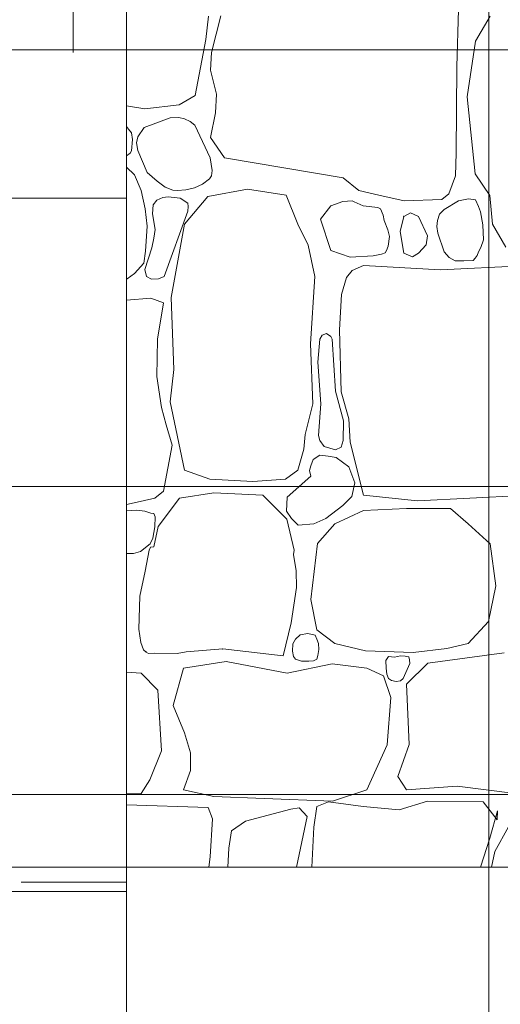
# Model space of a CAD drawing. Header units: millimetres. Extents: x -573548 to 674770, y -210017 to -47794.
# Tile 76 of 234: x 94111 to 94814, y -105779 to -104339. Entities that reach past the tile are written whole.
import ezdxf
from ezdxf.enums import TextEntityAlignment as Align
from ezdxf.lldxf.tags import DXFTag

# ---------------------------------------------------------------- set-up
doc = ezdxf.new("R2010")
doc.units = ezdxf.units.MM
for name, color, linetype, lineweight in [('A.02 RZUT PIWNICY_is$0$_HATCH_Nr_pióra__18', 8, 'Continuous', 9), ('A.02 RZUT PIWNICY_is$0$OBRYS PARTERU#1_Nr_pióra__1', 8, 'Continuous', 9), ('A.02 RZUT PIWNICY_is$0$opisy inne_Nr_pióra__1', 8, 'Continuous', 9), ('A.02 RZUT PIWNICY_is$0$opisy inne_Nr_pióra__10', 8, 'Continuous', 9), ('A.02 RZUT PIWNICY_is$0$opisy inne_Nr_pióra__250', 8, 'Continuous', 9), ('A.02 RZUT PIWNICY_is$0$Structural - Bearing_Nr_pióra__21', 8, 'Continuous', 9), ('A.02 RZUT PIWNICY_is$0$Structural - Grid', 8, 'Continuous', 9), ('A.02 RZUT PIWNICY_is$0$Structural - Grid_Nr_pióra__17', 8, 'Continuous', 9), ('IS_Przyłącza_o.p._Powrót', 142, 'DASH', 18)]:
    doc.layers.add(name, color=color, linetype=linetype, lineweight=lineweight)
doc.styles.add('A.02 RZUT PIWNICY_is$0$STYL_AUTOMATYCZNY_1', font='arial.ttf')
tags = doc.linetypes.add('DASH', pattern=[15, 10, -5]).pattern_tags.tags
tags[6:7] = [DXFTag(74, 4), DXFTag(75, 0), DXFTag(340, '0'), DXFTag(46, 0.0), DXFTag(50, 0.0), DXFTag(44, 0.0), DXFTag(45, 0.0)]
tags[4:5] = [DXFTag(74, 4), DXFTag(75, 0), DXFTag(340, '0'), DXFTag(46, 0.0), DXFTag(50, 0.0), DXFTag(44, 0.0), DXFTag(45, 0.0)]

# ---------------------------------------------------------------- blocks, each defined once
blk = doc.blocks.new('*X48620')
at = {"layer": 'A.02 RZUT PIWNICY_is$0$_HATCH_Nr_pióra__18'}
for p, q in [((94953.4, -104368.4), (94957.4, -104334.1)), ((94975.6, -104333.6), (94961.9, -104387.1)), ((95320.9, -104408.3), (95323.1, -104324.2)), ((95369.3, -104334.3), (95347.8, -104370.6)), ((94937.7, -104450), (94953.4, -104368.4)), ((95347.8, -104370.6), (95335.8, -104452)), ((94961.9, -104387.1), (94960.2, -104413.2)), ((94960.2, -104413.2), (94969.3, -104448.2)), ((95319.6, -104533.9), (95320.9, -104408.3)), ((94914.3, -104463.8), (94937.7, -104450)), ((94969.3, -104448.2), (94967.9, -104475.5)), ((94864.1, -104469.7), (94914.3, -104463.8)), ((95335.8, -104452), (95347.4, -104564.7)), ((94837.3, -104465.4), (94864.1, -104469.7)), ((94967.9, -104475.5), (94960.6, -104511.4)), ((94901.6, -104482.9), (94863.2, -104497)), ((94914.2, -104482.4), (94901.6, -104482.9)), ((94922.2, -104484.3), (94914.2, -104482.4)), ((94930.6, -104488), (94922.2, -104484.3)), ((94937.5, -104493.6), (94930.6, -104488)), ((94960, -104541.3), (94937.5, -104493.6)), ((94840.2, -104499.4), (94837.3, -104495.2)), ((94844.8, -104504.6), (94840.2, -104499.4)), ((94846.3, -104514.6), (94844.8, -104504.6)), ((94863.2, -104497), (94854.3, -104510.4)), ((94845, -104531), (94846.3, -104514.6)), ((94854.3, -104510.4), (94852.3, -104519.5)), ((94852.3, -104519.5), (94853.9, -104530.6)), ((94960.6, -104511.4), (94980.8, -104541.1)), ((94837.6, -104538.2), (94843, -104534.3)), ((94843, -104534.3), (94845, -104531)), ((94853.9, -104530.6), (94867.7, -104562.6)), ((95318.8, -104567.5), (95319.6, -104533.9)), ((94837.3, -104538.3), (94837.6, -104538.2)), ((94962.9, -104559.5), (94960, -104541.3)), ((94980.8, -104541.1), (95154.2, -104570.6)), ((94837.4, -104554.8), (94837.3, -104554.8)), ((94849.3, -104566.1), (94837.4, -104554.8)), ((94867.7, -104562.6), (94882.4, -104575.3)), ((94961.8, -104567.3), (94962.9, -104559.5)), ((95347.4, -104564.7), (95368.9, -104596.4)), ((94859.1, -104588.9), (94849.3, -104566.1)), ((94882.4, -104575.3), (94894, -104584.3)), ((94937, -104585.1), (94948.9, -104579.9)), ((94948.9, -104579.9), (94959, -104571.7)), ((94959, -104571.7), (94961.8, -104567.3)), ((95154.2, -104570.6), (95177.1, -104588.8)), ((95308.8, -104593.7), (95318.8, -104567.5)), ((94864.7, -104615.6), (94859.1, -104588.9)), ((94894, -104584.3), (94905.3, -104588.5)), ((94905.3, -104588.5), (94912.3, -104589)), ((94912.3, -104589), (94924.4, -104588.1)), ((94924.4, -104588.1), (94937, -104585.1)), ((95014.3, -104586.9), (94956.5, -104597.7)), ((95071.2, -104596), (95014.3, -104586.9)), ((95177.1, -104588.8), (95206.8, -104595.7)), ((95298.7, -104602.2), (95308.8, -104593.7)), ((94881.7, -104602.9), (94876.5, -104610.1)), ((94890.5, -104599.3), (94881.7, -104602.9)), ((94898.4, -104598.3), (94890.5, -104599.3)), ((94916, -104600.2), (94898.4, -104598.3)), ((94927.3, -104607.7), (94916, -104600.2)), ((94956.5, -104597.7), (94922.2, -104638.1)), ((94927.8, -104612.3), (94927.3, -104607.7)), ((95088.2, -104638.1), (95071.2, -104596)), ((95154.1, -104605.3), (95136.5, -104611.3)), ((95167.4, -104604.3), (95154.1, -104605.3)), ((95170.3, -104605.6), (95167.4, -104604.3)), ((95183.5, -104611.3), (95170.3, -104605.6)), ((95206.8, -104595.7), (95243.5, -104604.1)), ((95243.5, -104604.1), (95298.7, -104602.2)), ((95323.2, -104604.2), (95302, -104616.7)), ((95337.8, -104601), (95323.2, -104604.2)), ((95348.1, -104602.4), (95337.8, -104601)), ((95352.3, -104612.5), (95348.1, -104602.4)), ((95368.9, -104596.4), (95373, -104638.1)), ((94867.8, -104640.9), (94864.7, -104615.6)), ((94876.5, -104610.1), (94875.4, -104622.9)), ((94875.4, -104622.9), (94879.2, -104646.2)), ((94892.5, -104714.5), (94927.1, -104619.4)), ((94927.1, -104619.4), (94927.8, -104612.3)), ((95136.5, -104611.3), (95121.2, -104630.7)), ((95205.1, -104613.8), (95183.5, -104611.3)), ((95209.1, -104615.8), (95205.1, -104613.8)), ((95213, -104625), (95209.1, -104615.8)), ((95253.1, -104621.6), (95243, -104627)), ((95264.8, -104627), (95253.1, -104621.6)), ((95302, -104616.7), (95295.2, -104623.8)), ((95355.3, -104620.3), (95352.3, -104612.5)), ((95358.8, -104639.1), (95355.3, -104620.3)), ((95121.2, -104630.7), (95136.5, -104676.9)), ((95214.5, -104632.8), (95213, -104625)), ((95219.7, -104646.3), (95214.5, -104632.8)), ((95243, -104627), (95237.6, -104648.9)), ((95278, -104655.1), (95264.8, -104627)), ((95292.6, -104632.7), (95291.3, -104641.5)), ((95295.2, -104623.8), (95292.6, -104632.7)), ((94865.2, -104677.8), (94867.8, -104640.9)), ((94879.2, -104646.2), (94877.3, -104658.6)), ((94922.2, -104638.1), (94902.8, -104745.5)), ((95103.4, -104669.1), (95088.2, -104638.1)), ((95222.3, -104656.3), (95219.7, -104646.3)), ((95237.6, -104648.9), (95243, -104680.6)), ((95291.3, -104641.5), (95292.9, -104651.3)), ((95292.9, -104651.3), (95302, -104678.6)), ((95359.8, -104661.3), (95358.8, -104639.1)), ((95373, -104638.1), (95392.4, -104672)), ((94877.3, -104658.6), (94874.7, -104672.9)), ((95220.1, -104670.3), (95222.3, -104656.3)), ((95276, -104668.3), (95278, -104655.1)), ((95356, -104672.2), (95359.8, -104661.3)), ((94862.6, -104695.3), (94865.2, -104677.8)), ((94874.7, -104672.9), (94864.5, -104704.3)), ((95112.9, -104714.5), (95103.4, -104669.1)), ((95136.5, -104676.9), (95164.5, -104686.4)), ((95210.3, -104682.3), (95216.1, -104680)), ((95216.1, -104680), (95217.8, -104676.9)), ((95217.8, -104676.9), (95220.1, -104670.3)), ((95243, -104680.6), (95256, -104686.1)), ((95256, -104686.1), (95264.8, -104680.6)), ((95264.8, -104680.6), (95276, -104668.3)), ((95302, -104678.6), (95309.7, -104686.9)), ((95350.3, -104684.1), (95352.3, -104678.6)), ((95352.3, -104678.6), (95356, -104672.2)), ((94849.3, -104710.3), (94862.6, -104695.3)), ((95164.5, -104686.4), (95198.4, -104684.4)), ((95198.4, -104684.4), (95210.3, -104682.3)), ((95309.7, -104686.9), (95318.4, -104691.6)), ((95318.4, -104691.6), (95330.8, -104691.7)), ((95330.8, -104691.7), (95344.5, -104691.4)), ((95344.5, -104691.4), (95347.3, -104688.1)), ((95347.3, -104688.1), (95350.3, -104684.1)), ((94864.5, -104704.3), (94866.8, -104714.9)), ((95167.8, -104706.2), (95159.2, -104716.1)), ((95184.3, -104698.8), (95167.8, -104706.2)), ((95296.6, -104705), (95184.3, -104698.8)), ((95422.4, -104698.8), (95296.6, -104705)), ((94837.3, -104718.5), (94838.3, -104718.1)), ((94838.3, -104718.1), (94849.3, -104710.3)), ((94866.8, -104714.9), (94873.9, -104718.7)), ((94873.9, -104718.7), (94884.2, -104718.2)), ((94884.2, -104718.2), (94892.5, -104714.5)), ((95106.7, -104813.2), (95112.9, -104714.5)), ((95159.2, -104716.1), (95152.1, -104740.9)), ((94873.3, -104746.3), (94837.3, -104749.4)), ((94891.5, -104753.1), (94873.3, -104746.3)), ((94902.8, -104745.5), (94906.9, -104850.7)), ((95152.1, -104740.9), (95149.3, -104792.9)), ((94883, -104806.6), (94891.5, -104753.1)), ((95149.3, -104792.9), (95151.3, -104883.3)), ((94882.1, -104860.8), (94883, -104806.6)), ((95120.4, -104806.6), (95117.3, -104840.2)), ((95123.5, -104800.7), (95120.4, -104806.6)), ((95130.1, -104798.3), (95123.5, -104800.7)), ((95136.4, -104802.5), (95130.1, -104798.3)), ((95138.1, -104806.6), (95136.4, -104802.5)), ((95143.4, -104882.3), (95138.1, -104806.6)), ((95110, -104900.7), (95106.7, -104813.2)), ((94906.9, -104850.7), (94901.2, -104898.2)), ((95117.3, -104840.2), (95121.9, -104901)), ((94888.5, -104906.1), (94882.1, -104860.8)), ((95154.7, -104925.7), (95143.4, -104882.3)), ((95151.3, -104883.3), (95162.5, -104923)), ((94895.5, -104931.4), (94888.5, -104906.1)), ((94901.2, -104898.2), (94922.2, -104998.1)), ((95098.9, -104945.7), (95110, -104900.7)), ((95121.9, -104901), (95118.3, -104947)), ((95154.5, -104954.7), (95154.7, -104925.7)), ((95162.5, -104923), (95164.5, -104957.2)), ((94904.4, -104961.4), (94895.5, -104931.4)), ((95096.8, -104967.1), (95098.9, -104945.7)), ((95118.3, -104947), (95120.4, -104954.7)), ((94891.5, -105028.7), (94904.4, -104961.4)), ((95088.2, -104998.1), (95096.8, -104967.1)), ((95120.4, -104954.7), (95126.5, -104963.3)), ((95126.5, -104963.3), (95143.1, -104968.4)), ((95143.1, -104968.4), (95151.6, -104964.1)), ((95151.6, -104964.1), (95154.5, -104954.7)), ((95164.5, -104957.2), (95184.3, -105034.4)), ((95110.3, -104982.5), (95107.3, -104991.5)), ((95120.4, -104975.9), (95110.3, -104982.5)), ((95132.7, -104977.4), (95120.4, -104975.9)), ((95144.4, -104979.3), (95132.7, -104977.4)), ((95162.8, -104993.1), (95144.4, -104979.3)), ((95107.3, -104991.5), (95105, -104998.6)), ((95171.7, -105016.5), (95162.8, -104993.1)), ((94922.2, -104998.1), (94959.4, -105010.9)), ((94959.4, -105010.9), (95022.1, -105014.6)), ((95022.1, -105014.6), (95070, -105010.9)), ((95070, -105010.9), (95088.2, -104998.1)), ((95107.3, -105006.8), (95072.7, -105037.5)), ((95105, -104998.6), (95107.3, -105006.8)), ((95167, -105036.6), (95171.7, -105016.5)), ((94848.5, -105045.9), (94878.8, -105038.7)), ((94878.8, -105038.7), (94891.5, -105028.7)), ((94883.7, -105080.1), (94915.2, -105039)), ((94915.2, -105039), (94965.1, -105031.1)), ((94965.1, -105031.1), (95037, -105034.4)), ((95037, -105034.4), (95071.9, -105069.5)), ((95072.7, -105037.5), (95071.7, -105057.8)), ((95153.7, -105049.6), (95167, -105036.6)), ((95184.3, -105034.4), (95263.2, -105042.7)), ((95263.2, -105042.7), (95422.4, -105034.4)), ((94837.3, -105048.1), (94848.5, -105045.9)), ((95129.3, -105068.4), (95153.7, -105049.6)), ((95247.1, -105053.8), (95184.3, -105057.1)), ((95311.5, -105054.2), (95247.1, -105053.8)), ((95337.1, -105076.5), (95311.5, -105054.2)), ((94852, -105056.6), (94837.3, -105057.3)), ((94864.2, -105057.7), (94852, -105056.6)), ((94873.3, -105061), (94864.2, -105057.7)), ((94877.3, -105061.5), (94873.3, -105061)), ((94879.3, -105066), (94877.3, -105061.5)), ((94878.7, -105081), (94879.3, -105066)), ((95071.7, -105057.8), (95078.8, -105068.8)), ((95071.9, -105069.5), (95082.6, -105115.1)), ((95078.8, -105068.8), (95088.8, -105078.3)), ((95111.7, -105076.5), (95129.3, -105068.4)), ((95184.3, -105057.1), (95142.2, -105076.5)), ((94876, -105097.5), (94878.7, -105081)), ((94877.4, -105109.9), (94883.7, -105080.1)), ((95088.8, -105078.3), (95111.7, -105076.5)), ((95142.2, -105076.5), (95117.1, -105105)), ((95369.3, -105105.4), (95337.1, -105076.5)), ((94872, -105105.8), (94876, -105097.5)), ((94858, -105116.7), (94872, -105105.8)), ((94870.6, -105115.1), (94872.4, -105110.4)), ((94872.4, -105110.4), (94877.4, -105109.9)), ((95117.1, -105105), (95107.1, -105187.2)), ((95377.9, -105166.9), (95369.3, -105105.4)), ((94837.3, -105120), (94847.8, -105119.8)), ((94847.8, -105119.8), (94858, -105116.7)), ((94864.6, -105145.7), (94870.6, -105115.1)), ((95082.6, -105115.1), (95081.8, -105121.4)), ((95081.8, -105121.4), (95085.8, -105144.9)), ((94857, -105182.3), (94864.6, -105145.7)), ((95085.8, -105144.9), (95086.1, -105169.6)), ((95086.1, -105169.6), (95078.5, -105221.1)), ((95366.8, -105219.3), (95377.9, -105166.9)), ((94855.7, -105230.4), (94857, -105182.3)), ((95107.1, -105187.2), (95115.8, -105231.3)), ((95078.5, -105221.1), (95066.5, -105269.4)), ((95337.1, -105251.5), (95366.8, -105219.3)), ((94858.6, -105249.9), (94855.7, -105230.4)), ((95091.4, -105238.9), (95084.9, -105244.9)), ((95102.5, -105236.5), (95091.4, -105238.9)), ((95113.6, -105239), (95102.5, -105236.5)), ((95115.8, -105244.9), (95113.6, -105239)), ((95115.8, -105231.3), (95142.2, -105251.5)), ((94862.4, -105260.5), (94858.6, -105249.9)), ((95081, -105251.8), (95080.2, -105262.4)), ((95084.9, -105244.9), (95081, -105251.8)), ((95118.4, -105251.3), (95115.8, -105244.9)), ((95118.7, -105260.2), (95118.4, -105251.3)), ((95142.2, -105251.5), (95187.2, -105262.3)), ((95306.1, -105258.6), (95337.1, -105251.5)), ((94866.5, -105263.9), (94862.4, -105260.5)), ((94869.8, -105266.2), (94866.5, -105263.9)), ((94878.4, -105265.5), (94869.8, -105266.2)), ((94911.5, -105265.8), (94878.4, -105265.5)), ((94924.8, -105263.7), (94911.5, -105265.8)), ((94978.2, -105259.3), (94924.8, -105263.7)), ((95066.5, -105269.4), (94978.2, -105259.3)), ((95080.2, -105262.4), (95081.7, -105270.6)), ((95081.7, -105270.6), (95084.9, -105274.3)), ((95115.8, -105274.3), (95117.4, -105268.7)), ((95117.4, -105268.7), (95118.7, -105260.2)), ((95187.2, -105262.3), (95257, -105264.3)), ((95220.8, -105270.6), (95216.9, -105276.3)), ((95229.7, -105271.3), (95220.8, -105270.6)), ((95238.1, -105269.5), (95229.7, -105271.3)), ((95245, -105269.7), (95238.1, -105269.5)), ((95247.1, -105270.6), (95245, -105269.7)), ((95250.5, -105271.1), (95247.1, -105270.6)), ((95251.5, -105275.1), (95250.5, -105271.1)), ((95257, -105264.3), (95306.1, -105258.6)), ((95389.9, -105264.8), (95278.5, -105280)), ((94921, -105287.5), (94983.3, -105277.6)), ((94983.3, -105277.6), (95072.5, -105294.9)), ((95072.5, -105294.9), (95138.1, -105281.3)), ((95084.9, -105274.3), (95093.7, -105277.3)), ((95093.7, -105277.3), (95104.2, -105277.4)), ((95104.2, -105277.4), (95111, -105276.7)), ((95111, -105276.7), (95115.8, -105274.3)), ((95138.1, -105281.3), (95188.9, -105287.5)), ((95216.9, -105276.3), (95217.4, -105287.3)), ((95242, -105302.3), (95251.7, -105280.8)), ((95278.5, -105280), (95247.1, -105310.6)), ((95251.7, -105280.8), (95251.5, -105275.1)), ((94858.7, -105294.9), (94837.3, -105293.3)), ((94883.4, -105319.7), (94858.7, -105294.9)), ((94905.7, -105341.9), (94921, -105287.5)), ((95188.9, -105287.5), (95213.2, -105298.6)), ((95213.2, -105298.6), (95224, -105330.4)), ((95217.4, -105287.3), (95218.2, -105296.1)), ((95218.2, -105296.1), (95220.8, -105302.3)), ((95220.8, -105302.3), (95225.2, -105305.5)), ((95225.2, -105305.5), (95232.1, -105306.9)), ((95232.1, -105306.9), (95238.3, -105306)), ((95238.3, -105306), (95242, -105302.3)), ((95247.1, -105310.6), (95250.8, -105398.9)), ((94888.8, -105408.4), (94883.4, -105319.7)), ((94922.2, -105382), (94905.7, -105341.9)), ((95224, -105330.4), (95218.6, -105399.7)), ((94930.9, -105411.3), (94922.2, -105382)), ((95218.6, -105399.7), (95188.9, -105465.4)), ((95250.8, -105398.9), (95234.3, -105446)), ((94871.8, -105450.9), (94888.8, -105408.4)), ((94931.3, -105436.9), (94930.9, -105411.3)), ((94921, -105465.4), (94931.3, -105436.9)), ((94858.7, -105470.7), (94871.8, -105450.9)), ((95234.3, -105446), (95247.1, -105465.4)), ((94837.3, -105471.2), (94858.7, -105470.7)), ((94965.1, -105474.9), (94921, -105465.4)), ((95188.9, -105465.4), (95138.9, -105481.9)), ((95247.1, -105465.4), (95321, -105460)), ((95321, -105460), (95406, -105470.7)), ((95039, -105477.8), (94965.1, -105474.9)), ((95138.9, -105481.9), (95039, -105477.8)), ((95133.2, -105483.1), (95115.8, -105489.7)), ((95183.5, -105489.7), (95133.2, -105483.1)), ((95277.6, -105481.9), (95236.4, -105494.7)), ((95359.4, -105483.1), (95277.6, -105481.9)), ((95379.6, -105509.1), (95359.4, -105483.1)), ((94837.3, -105487.4), (94956.8, -105491)), ((94956.8, -105491), (94963.4, -105507.5)), ((95077.8, -105493.4), (95011.7, -105511.3)), ((95090.2, -105491.8), (95077.8, -105493.4)), ((95101.9, -105504.2), (95090.2, -105491.8)), ((95115.8, -105489.7), (95111.3, -105519.9)), ((95236.4, -105494.7), (95183.5, -105489.7)), ((95368.9, -105536), (95380, -105495.9)), ((95380, -105495.9), (95379.6, -105509.1)), ((94963.4, -105507.5), (94959.7, -105563.2)), ((95011.7, -105511.3), (94991.1, -105525.2)), ((95086.1, -105578.2), (95101.9, -105504.2)), ((94991.1, -105525.2), (94987, -105550.4)), ((95111.3, -105519.9), (95108.8, -105578.2)), ((95396.1, -105519.5), (95376.3, -105555.4)), ((95355.2, -105578.2), (95368.9, -105536)), ((94987, -105550.4), (94985.5, -105578.2)), ((95376.3, -105555.4), (95371.4, -105578.2)), ((94959.7, -105563.2), (94957.7, -105578.2))]:
    blk.add_line(p, q, dxfattribs=at)
for p in [(95243, -104627), (95264.8, -104680.6), (94866.5, -105263.9), (94866.5, -105263.9), (94978.2, -105259.3)]:
    blk.add_point(p, dxfattribs=at)
blk = doc.blocks.new('A.02 RZUT PIWNICY_is$0$Wypełnienie_13_1')
at = {"layer": 'A.02 RZUT PIWNICY_is$0$_HATCH_Nr_pióra__18'}
blk.add_blockref('*X48620', (0, 0), dxfattribs=at)
blk = doc.blocks.new('A.02 RZUT PIWNICY_is$0$Standardowy znacznik osi')
at = {"layer": 'A.02 RZUT PIWNICY_is$0$Structural - Grid_Nr_pióra__17'}
blk.add_line((1000, 0), (17855.4, 0), dxfattribs=at)
at = {"layer": 'A.02 RZUT PIWNICY_is$0$Structural - Grid_Nr_pióra__17', "style": 'A.02 RZUT PIWNICY_is$0$STYL_AUTOMATYCZNY_1'}
for tag, p in [('AC_MarkerText_1_0', (5, -80)), ('AC_MarkerText_1_1', (19360.4, -80))]:
    blk.add_attdef(tag, text='', height=350, rotation=270, dxfattribs=at).set_placement(p, align=Align.TOP_CENTER)
blk = doc.blocks.new('A.02 RZUT PIWNICY_is$0$Standardowy znacznik osi_3')
at = {"layer": 'A.02 RZUT PIWNICY_is$0$Structural - Grid_Nr_pióra__17'}
blk.add_line((2962.2, 0), (40906.6, 0), dxfattribs=at)
at = {"layer": 'A.02 RZUT PIWNICY_is$0$Structural - Grid_Nr_pióra__17', "style": 'A.02 RZUT PIWNICY_is$0$STYL_AUTOMATYCZNY_1'}
for tag, p in [('AC_MarkerText_1_0', (-250, -335)), ('AC_MarkerText_1_1', (44118.7, -335))]:
    blk.add_attdef(tag, text='', height=350, rotation=180, dxfattribs=at).set_placement(p, align=Align.TOP_CENTER)
blk = doc.blocks.new('A.02 RZUT PIWNICY_is')
at = {"layer": 'A.02 RZUT PIWNICY_is$0$OBRYS PARTERU#1_Nr_pióra__1'}
blk.add_lwpolyline([(87547.3, -93022.2), (87547.3, -93622.2), (80856, -93622.2), (80856, -97482.2), (80306.7, -97482.2), (80306.7, -101132.2), (82397.3, -101132.2), (82397.3, -105082.2), (87537.3, -105082.2), (87537.3, -105471.8), (106939.7, -105472.5), (118516.4, -105372.5), (118516.4, -93022.2)], close=True, dxfattribs=at)
at = {"layer": 'A.02 RZUT PIWNICY_is$0$opisy inne_Nr_pióra__1'}
blk.add_line((94837.3, -104600.2), (94837.3, -106965.4), dxfattribs=at)
at = {"layer": 'A.02 RZUT PIWNICY_is$0$opisy inne_Nr_pióra__10'}
blk.add_line((94837.3, -105600.4), (94683.3, -105600.4), dxfattribs=at)
at = {"layer": 'A.02 RZUT PIWNICY_is$0$opisy inne_Nr_pióra__250'}
blk.add_line((94837.3, -105614.2), (94669.5, -105614.2), dxfattribs=at)
at = {"layer": 'A.02 RZUT PIWNICY_is$0$Structural - Bearing_Nr_pióra__21'}
for p, q in [((94837.3, -104600.2), (94837.3, -100928.1)), ((94637.3, -104600.2), (94837.3, -104600.2)), ((96627.2, -105578.2), (94607.3, -105578.2))]:
    blk.add_line(p, q, dxfattribs=at)
at = {"layer": 'A.02 RZUT PIWNICY_is$0$_HATCH_Nr_pióra__18'}
blk.add_blockref('A.02 RZUT PIWNICY_is$0$Wypełnienie_13_1', (0, 0), dxfattribs=at)
at = {"layer": 'A.02 RZUT PIWNICY_is$0$Structural - Grid', "zscale": 1000}
for name, p, rotation in [('A.02 RZUT PIWNICY_is$0$Standardowy znacznik osi', (95367.3, -108395.1), 90), ('A.02 RZUT PIWNICY_is$0$Standardowy znacznik osi_3', (121686.6, -105021.8), 180)]:
    blk.add_blockref(name, p, dxfattribs=dict(at, rotation=rotation))

msp = doc.modelspace()

# ---------------------------------------------------------------- linework, layer by layer
at = {"layer": 'IS_Przyłącza_o.p._Powrót', "ltscale": 30, "elevation": 0}
msp.add_lwpolyline([(94189.2, -98774.6), (94189.2, -104387.2)], dxfattribs=at)
at = {"layer": 'IS_Przyłącza_o.p._Powrót', "ltscale": 30}
msp.add_lwpolyline([(89837, -104478.5), (89837, -104383.1), (95374.5, -104383.1)], dxfattribs=at)

# ---------------------------------------------------------------- block references
at = {"ltscale": 10}
msp.add_blockref('A.02 RZUT PIWNICY_is', (-570.2, 0), dxfattribs=at)

doc.saveas('drawing.dxf')
